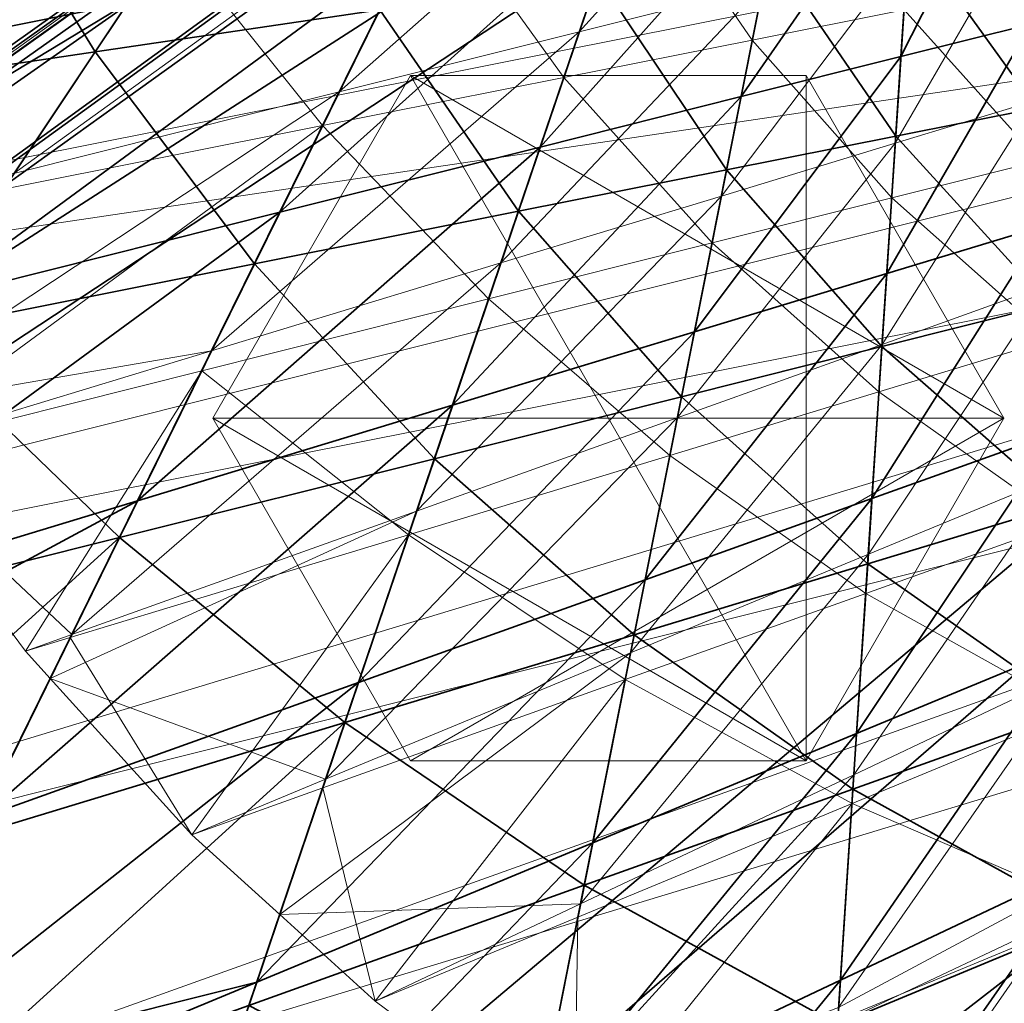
# Model space of a CAD drawing. Header units: millimetres. Extents: x -142 to 149, y -149 to 106.
# Tile 11 of 28: x -23 to -12, y -23 to -12. Entities that reach past the tile are written whole.
import ezdxf

# ---------------------------------------------------------------- set-up
doc = ezdxf.new("R2010")
doc.units = ezdxf.units.MM
for name, color, linetype, lineweight, true_color in [('M-BASE', 7, 'Continuous', 35, 0xbdc8d0), ('M-DETAIL', 7, 'Continuous', 13, 0x6c8298), ('M-HARDWARE', 7, 'Continuous', 18, 0xd1b579), ('M-STRUCTURE', 7, 'Continuous', 20, 0x509bab)]:
    doc.layers.add(name, color=color, linetype=linetype, lineweight=lineweight, true_color=true_color)

msp = doc.modelspace()

# ---------------------------------------------------------------- linework, layer by layer
at = {"layer": 'M-BASE'}
for points in [[(-50.703, 85), (10.717, 85), (-62.449, -18.337)], [(-58.499, -29.623), (-62.449, -18.337), (10.717, 85)], [(10.717, 85), (-56.708, -28.498), (-58.499, -29.623)], [(-54.181, -26.91), (-56.708, -28.498), (10.717, 85)], [(10.717, 85), (28.858, 56.129), (-54.181, -26.91)], [(42.294, 34.745, 12), (-96.656, 79.423, 12), (-58.499, -29.623, 12)], [(-42.522, -19.585), (-54.181, -26.91), (28.858, 56.129)], [(28.014, 24.737), (-42.522, -19.585), (28.858, 56.129)], [(-58.499, -29.623, 12), (28.014, 24.737, 12), (42.294, 34.745, 12)], [(-56.444, -35.495, 12), (45.362, 29.863, 12), (42.761, 34.002, 12)], [(42.761, 34.002, 12), (34.68, 28.925, 12), (-56.444, -35.495, 12)], [(-55.971, -36.848), (36.077, 29.803), (42.761, 34.002)], [(42.761, 34.002), (45.362, 29.863), (-55.971, -36.848)], [(-56.444, -35.495, 12), (-55.971, -36.848, 12), (45.362, 29.863, 12)], [(-55.971, -36.848), (45.362, 29.863), (-50.938, -51.232)], [(-50.938, -51.232, 12), (45.362, 29.863, 12), (-55.971, -36.848, 12)], [(-50.327, -52.978), (-50.938, -51.232), (45.362, 29.863)], [(45.362, 29.863, 12), (-50.938, -51.232, 12), (-50.327, -52.978, 12)], [(45.362, 29.863), (49.037, 24.014), (-50.327, -52.978)], [(-50.327, -52.978, 12), (49.037, 24.014, 12), (45.362, 29.863, 12)], [(34.68, 28.925), (36.077, 29.803), (-55.971, -36.848)], [(29.824, 25.873), (34.68, 28.925), (-56.444, -35.495)], [(-55.971, -36.848), (-56.444, -35.495), (34.68, 28.925)], [(29.824, 25.873, 12), (-56.444, -35.495, 12), (34.68, 28.925, 12)], [(29.65, 25.764), (29.824, 25.873), (-56.444, -35.495)], [(-56.444, -35.495, 12), (29.824, 25.873, 12), (29.65, 25.764, 12)], [(-56.736, -34.661, 12), (-56.476, -35.405, 12), (29.65, 25.764, 12)], [(29.65, 25.764, 12), (28.014, 24.737, 12), (-56.736, -34.661, 12)], [(-56.444, -35.495), (-56.476, -35.405), (29.65, 25.764)], [(28.014, 24.737), (29.65, 25.764), (-56.476, -35.405)], [(29.65, 25.764, 12), (-56.476, -35.405, 12), (-56.444, -35.495, 12)], [(-58.499, -29.623, 12), (-56.736, -34.661, 12), (28.014, 24.737, 12)], [(-56.476, -35.405), (-56.736, -34.661), (28.014, 24.737)], [(-42.522, -19.585), (28.014, 24.737), (-56.736, -34.661)], [(-50.327, -52.978), (49.037, 24.014), (49.904, 22.634)], [(49.2, 21.929, 12), (49.037, 24.014, 12), (-50.327, -52.978, 12)], [(49.904, 22.634), (-24.3, -51.571), (-50.327, -52.978)], [(-24.3, -51.571), (49.904, 22.634), (57.671, 10.273)], [(-50.327, -52.978, 12), (-30.508, -57.779, 12), (49.2, 21.929, 12)], [(49.2, 21.929, 12), (-30.508, -57.779, 12), (8.91, -67.329, 12)], [(57.671, 10.273), (20.328, -49.159), (-24.3, -51.571)], [(-26.688, -12.27, 76), (-23.542, -8.684, 76), (-19.836, -8.134, 76)], [(-19.836, -8.134, 76), (-21.974, -11.333, 76), (-26.688, -12.27, 76)], [(-22.362, -11.915, 85), (-20.323, -8.863, 85), (-24.018, -9.227, 85)], [(-20.323, -8.863, 85), (-22.362, -11.915, 85), (-18.979, -11.413, 85)], [(-24.018, -9.227, 85), (-26.976, -12.599, 85), (-22.362, -11.915, 85)], [(-12.785, -11.969, 76), (-12.621, -9.472, 76), (-11.395, -9.229, 76)], [(-11.395, -9.229, 76), (-11.241, -11.583, 76), (-12.785, -11.969, 76)], [(-14.684, -12.445, 76), (-14.154, -9.777, 76), (-12.621, -9.472, 76)], [(-12.621, -9.472, 76), (-12.785, -11.969, 76), (-14.684, -12.445, 76)], [(-17.073, -13.044, 76), (-16.095, -10.164, 76), (-14.154, -9.777, 76)], [(-14.154, -9.777, 76), (-14.684, -12.445, 76), (-17.073, -13.044, 76)], [(-20.166, -13.818, 76), (-18.61, -10.664, 76), (-16.095, -10.164, 76)], [(-16.095, -10.164, 76), (-17.073, -13.044, 76), (-20.166, -13.818, 76)], [(-11.175, -12.582, 85), (-11.326, -10.277, 85), (-12.687, -10.479, 85)], [(-12.846, -12.914, 85), (-12.687, -10.479, 85), (-14.342, -10.725, 85)], [(-12.687, -10.479, 85), (-12.846, -12.914, 85), (-11.175, -12.582, 85)], [(-24.332, -14.862, 76), (-21.974, -11.333, 76), (-18.61, -10.664, 76)], [(-18.61, -10.664, 76), (-20.166, -13.818, 76), (-24.332, -14.862, 76)], [(-14.857, -13.314, 85), (-14.342, -10.725, 85), (-16.389, -11.028, 85)], [(-14.342, -10.725, 85), (-14.857, -13.314, 85), (-12.846, -12.914, 85)], [(-17.332, -13.807, 85), (-16.389, -11.028, 85), (-18.979, -11.413, 85)], [(-16.389, -11.028, 85), (-17.332, -13.807, 85), (-14.857, -13.314, 85)], [(-30.263, -16.348, 76), (-26.688, -12.27, 76), (-21.974, -11.333, 76)], [(-21.974, -11.333, 76), (-24.332, -14.862, 76), (-30.263, -16.348, 76)], [(-20.467, -14.43, 85), (-18.979, -11.413, 85), (-22.362, -11.915, 85)], [(-18.979, -11.413, 85), (-20.467, -14.43, 85), (-17.332, -13.807, 85)], [(-12.953, -14.547, 76), (-12.785, -11.969, 76), (-11.241, -11.583, 76)], [(-11.241, -11.583, 76), (-11.084, -13.979, 76), (-12.953, -14.547, 76)], [(-24.591, -15.251, 85), (-22.362, -11.915, 85), (-26.976, -12.599, 85)], [(-22.362, -11.915, 85), (-24.591, -15.251, 85), (-20.467, -14.43, 85)], [(-15.24, -15.24, 76), (-14.684, -12.445, 76), (-12.785, -11.969, 76)], [(-12.785, -11.969, 76), (-12.953, -14.547, 76), (-15.24, -15.24, 76)], [(-18.115, -16.112, 76), (-17.073, -13.044, 76), (-14.684, -12.445, 76)], [(-14.684, -12.445, 76), (-15.24, -15.24, 76), (-18.115, -16.112, 76)], [(-11.022, -14.916, 85), (-11.175, -12.582, 85), (-12.846, -12.914, 85)], [(-13.01, -15.414, 85), (-12.846, -12.914, 85), (-14.857, -13.314, 85)], [(-12.846, -12.914, 85), (-13.01, -15.414, 85), (-11.022, -14.916, 85)], [(-21.857, -17.247, 76), (-20.166, -13.818, 76), (-17.073, -13.044, 76)], [(-17.073, -13.044, 76), (-18.115, -16.112, 76), (-21.857, -17.247, 76)], [(-15.394, -16.011, 85), (-14.857, -13.314, 85), (-17.332, -13.807, 85)], [(-14.857, -13.314, 85), (-15.394, -16.011, 85), (-13.01, -15.414, 85)], [(-18.33, -16.747, 85), (-17.332, -13.807, 85), (-20.467, -14.43, 85)], [(-17.332, -13.807, 85), (-18.33, -16.747, 85), (-15.394, -16.011, 85)], [(-26.96, -18.795, 76), (-24.332, -14.862, 76), (-20.166, -13.818, 76)], [(-20.166, -13.818, 76), (-21.857, -17.247, 76), (-26.96, -18.795, 76)], [(-13.129, -17.221, 76), (-12.953, -14.547, 76), (-11.084, -13.979, 76)], [(-11.084, -13.979, 76), (-10.923, -16.432, 76), (-13.129, -17.221, 76)], [(-22.072, -17.684, 85), (-20.467, -14.43, 85), (-24.591, -15.251, 85)], [(-20.467, -14.43, 85), (-22.072, -17.684, 85), (-18.33, -16.747, 85)], [(-15.826, -18.186, 76), (-15.24, -15.24, 76), (-12.953, -14.547, 76)], [(-12.953, -14.547, 76), (-13.129, -17.221, 76), (-15.826, -18.186, 76)], [(-10.867, -17.293, 85), (-11.022, -14.916, 85), (-13.01, -15.414, 85)], [(-24.591, -15.251, 85), (-27.051, -18.931, 85), (-22.072, -17.684, 85)], [(-19.232, -19.405, 76), (-18.115, -16.112, 76), (-15.24, -15.24, 76)], [(-15.24, -15.24, 76), (-15.826, -18.186, 76), (-19.232, -19.405, 76)], [(-13.179, -17.995, 85), (-13.01, -15.414, 85), (-15.394, -16.011, 85)], [(-13.01, -15.414, 85), (-13.179, -17.995, 85), (-10.867, -17.293, 85)], [(-15.956, -18.837, 85), (-15.394, -16.011, 85), (-18.33, -16.747, 85)], [(-15.394, -16.011, 85), (-15.956, -18.837, 85), (-13.179, -17.995, 85)], [(-23.711, -21.007, 76), (-21.857, -17.247, 76), (-18.115, -16.112, 76)], [(-18.115, -16.112, 76), (-19.232, -19.405, 76), (-23.711, -21.007, 76)], [(-13.312, -20.011, 76), (-13.129, -17.221, 76), (-10.923, -16.432, 76)], [(-10.923, -16.432, 76), (-10.758, -18.953, 76), (-13.312, -20.011, 76)], [(-19.394, -19.88, 85), (-18.33, -16.747, 85), (-22.072, -17.684, 85)], [(-18.33, -16.747, 85), (-19.394, -19.88, 85), (-15.956, -18.837, 85)], [(-28.203, -20.656, 76), (-26.96, -18.795, 76), (-21.857, -17.247, 76)], [(-28.203, -20.656, 76), (-21.857, -17.247, 76), (-23.711, -21.007, 76)], [(-16.448, -21.31, 76), (-15.826, -18.186, 76), (-13.129, -17.221, 76)], [(-13.129, -17.221, 76), (-13.312, -20.011, 76), (-16.448, -21.31, 76)], [(-10.707, -19.725, 85), (-10.867, -17.293, 85), (-13.179, -17.995, 85)], [(-27.055, -22.204, 85), (-23.816, -21.221, 85), (-22.072, -17.684, 85)], [(-27.055, -22.204, 85), (-22.072, -17.684, 85), (-27.051, -18.931, 85)], [(-22.072, -17.684, 85), (-23.816, -21.221, 85), (-19.394, -19.88, 85)], [(-13.355, -20.672, 85), (-13.179, -17.995, 85), (-15.956, -18.837, 85)], [(-13.179, -17.995, 85), (-13.355, -20.672, 85), (-10.707, -19.725, 85)], [(-20.441, -22.964, 76), (-19.232, -19.405, 76), (-15.826, -18.186, 76)], [(-15.826, -18.186, 76), (-16.448, -21.31, 76), (-20.441, -22.964, 76)], [(-16.548, -21.814, 85), (-15.956, -18.837, 85), (-19.394, -19.88, 85)], [(-15.956, -18.837, 85), (-16.548, -21.814, 85), (-13.355, -20.672, 85)], [(-13.504, -22.94, 76), (-13.312, -20.011, 76), (-10.758, -18.953, 76)], [(-10.758, -18.953, 76), (-10.587, -21.561, 76), (-13.504, -22.94, 76)], [(-25.271, -24.172, 76), (-23.711, -21.007, 76), (-19.232, -19.405, 76)], [(-25.271, -24.172, 76), (-19.232, -19.405, 76), (-20.441, -22.964, 76)], [(-10.543, -22.225, 85), (-10.707, -19.725, 85), (-13.355, -20.672, 85)], [(-24.749, -24.749, 85), (-20.535, -23.241, 85), (-19.394, -19.88, 85)], [(-24.749, -24.749, 85), (-19.394, -19.88, 85), (-23.816, -21.221, 85)], [(-19.394, -19.88, 85), (-20.535, -23.241, 85), (-16.548, -21.814, 85)], [(-17.111, -24.647, 76), (-16.448, -21.31, 76), (-13.312, -20.011, 76)], [(-13.312, -20.011, 76), (-13.504, -22.94, 76), (-17.111, -24.647, 76)], [(-13.538, -23.466, 85), (-13.355, -20.672, 85), (-16.548, -21.814, 85)], [(-13.355, -20.672, 85), (-13.538, -23.466, 85), (-10.543, -22.225, 85)], [(-21.758, -26.844, 76), (-20.441, -22.964, 76), (-16.448, -21.31, 76)], [(-16.448, -21.31, 76), (-17.111, -24.647, 76), (-21.758, -26.844, 76)], [(-13.706, -26.034, 76), (-13.504, -22.94, 76), (-10.587, -21.561, 76)], [(-10.587, -21.561, 76), (-10.409, -24.272, 76), (-13.706, -26.034, 76)], [(-17.176, -24.973, 85), (-16.548, -21.814, 85), (-20.535, -23.241, 85)], [(-16.548, -21.814, 85), (-17.176, -24.973, 85), (-13.538, -23.466, 85)], [(-10.374, -24.811, 85), (-10.543, -22.225, 85), (-13.538, -23.466, 85)], [(-20.441, -22.964, 76), (-24.749, -24.749, 76), (-25.271, -24.172, 76)], [(-24.749, -24.749, 76), (-20.441, -22.964, 76), (-21.758, -26.844, 76)], [(-17.825, -28.236, 76), (-17.111, -24.647, 76), (-13.504, -22.94, 76)], [(-13.504, -22.94, 76), (-13.706, -26.034, 76), (-17.825, -28.236, 76)]]:
    msp.add_3dface(points, dxfattribs=at)
at = {"layer": 'M-DETAIL'}
for points in [[(43, 0, 12), (-41.148, -12.482, 12), (-42.174, -8.389, 12)], [(43, 0, 12), (-39.727, -16.455, 12), (-41.148, -12.482, 12)], [(43, 0, 12), (-37.923, -20.27, 12), (-39.727, -16.455, 12)], [(43, 0, 12), (-35.753, -23.89, 12), (-37.923, -20.27, 12)], [(43, 0, 12), (-33.239, -27.279, 12), (-35.753, -23.89, 12)], [(43, 0, 12), (-30.406, -30.406, 12), (-33.239, -27.279, 12)], [(43, 0, 12), (-27.279, -33.239, 12), (-30.406, -30.406, 12)], [(43, 0, 12), (-23.89, -35.753, 12), (-27.279, -33.239, 12)], [(43, 0, 12), (-20.27, -37.923, 12), (-23.89, -35.753, 12)], [(43, 0, 12), (-16.455, -39.727, 12), (-20.27, -37.923, 12)], [(43, 0, 12), (-12.482, -41.148, 12), (-16.455, -39.727, 12)], [(43, 0, 12), (-8.389, -42.174, 12), (-12.482, -41.148, 12)], [(42.793, -4.215, 24), (-42.174, -8.389, 24), (-41.148, -12.482, 24)], [(42.793, -4.215, 24), (-41.148, -12.482, 24), (-39.727, -16.455, 24)], [(42.793, -4.215, 24), (-39.727, -16.455, 24), (-37.923, -20.27, 24)], [(42.793, -4.215, 24), (-37.923, -20.27, 24), (-35.753, -23.89, 24)], [(42.793, -4.215, 24), (-35.753, -23.89, 24), (-33.239, -27.279, 24)], [(42.793, -4.215, 24), (-33.239, -27.279, 24), (-30.406, -30.406, 24)], [(42.793, -4.215, 24), (-30.406, -30.406, 24), (-27.279, -33.239, 24)], [(42.793, -4.215, 24), (-27.279, -33.239, 24), (-23.89, -35.753, 24)], [(42.793, -4.215, 24), (-23.89, -35.753, 24), (-20.27, -37.923, 24)], [(42.793, -4.215, 24), (-20.27, -37.923, 24), (-16.455, -39.727, 24)], [(42.793, -4.215, 24), (-16.455, -39.727, 24), (-12.482, -41.148, 24)], [(42.793, -4.215, 24), (-12.482, -41.148, 24), (-8.389, -42.174, 24)]]:
    msp.add_3dface(points, dxfattribs=at)
at = {"layer": 'M-HARDWARE'}
for points in [[(-11.563, -16.263, 85), (-20.963, -16.263, 85), (-18.613, -12.193, 85)], [(-13.913, -20.334, 89), (-18.613, -12.193, 89), (-20.963, -16.263, 89)], [(-18.613, -12.193, 89), (-18.613, -12.193, 85), (-20.963, -16.263, 85)], [(-20.963, -16.263, 85), (-20.963, -16.263, 89), (-18.613, -12.193, 89)], [(-18.613, -12.193, 85), (-13.913, -12.193, 85), (-11.563, -16.263, 85)], [(-13.913, -20.334, 89), (-13.913, -12.193, 89), (-18.613, -12.193, 89)], [(-13.913, -12.193, 89), (-13.913, -12.193, 85), (-18.613, -12.193, 85)], [(-18.613, -12.193, 85), (-18.613, -12.193, 89), (-13.913, -12.193, 89)], [(-13.913, -20.334, 89), (-11.563, -16.263, 89), (-13.913, -12.193, 89)], [(-11.563, -16.263, 89), (-11.563, -16.263, 85), (-13.913, -12.193, 85)], [(-13.913, -12.193, 85), (-13.913, -12.193, 89), (-11.563, -16.263, 89)], [(-11.563, -16.263, 85), (-18.613, -20.334, 85), (-20.963, -16.263, 85)], [(-20.963, -16.263, 89), (-18.613, -20.334, 89), (-13.913, -20.334, 89)], [(-20.963, -16.263, 89), (-20.963, -16.263, 85), (-18.613, -20.334, 85)], [(-18.613, -20.334, 85), (-18.613, -20.334, 89), (-20.963, -16.263, 89)], [(-11.563, -16.263, 85), (-13.913, -20.334, 85), (-18.613, -20.334, 85)], [(-13.913, -20.334, 89), (-13.913, -20.334, 85), (-11.563, -16.263, 85)], [(-11.563, -16.263, 85), (-11.563, -16.263, 89), (-13.913, -20.334, 89)], [(-18.613, -20.334, 89), (-18.613, -20.334, 85), (-13.913, -20.334, 85)], [(-13.913, -20.334, 85), (-13.913, -20.334, 89), (-18.613, -20.334, 89)]]:
    msp.add_3dface(points, dxfattribs=at)
at = {"layer": 'M-STRUCTURE'}
for points in [[(-16.608, -11.675, 24), (-15.733, -9.097, 24), (-13.948, -8.742, 24)], [(-13.948, -8.742, 24), (-14.422, -11.127, 24), (-16.608, -11.675, 24)], [(-19.461, -12.389, 24), (-18.066, -9.561, 24), (-15.733, -9.097, 24)], [(-15.733, -9.097, 24), (-16.608, -11.675, 24), (-19.461, -12.389, 24)], [(-14.551, -11.773, 76), (-14.09, -9.459, 76), (-15.95, -9.735, 76)], [(-14.09, -9.459, 76), (-14.551, -11.773, 76), (-12.748, -11.415, 76)], [(-23.327, -13.358, 24), (-21.207, -10.186, 24), (-18.066, -9.561, 24)], [(-18.066, -9.561, 24), (-19.461, -12.389, 24), (-23.327, -13.358, 24)], [(-16.793, -12.22, 76), (-15.95, -9.735, 76), (-18.326, -10.088, 76)], [(-15.95, -9.735, 76), (-16.793, -12.22, 76), (-14.551, -11.773, 76)], [(-19.658, -12.789, 76), (-18.326, -10.088, 76), (-21.451, -10.551, 76)], [(-18.326, -10.088, 76), (-19.658, -12.789, 76), (-16.793, -12.22, 76)], [(-27.113, -12.756, 24), (-25.631, -11.066, 24), (-21.207, -10.186, 24)], [(-27.113, -12.756, 24), (-21.207, -10.186, 24), (-23.327, -13.358, 24)], [(-12.852, -12.999, 24), (-12.701, -10.696, 24), (-11.322, -10.351, 24)], [(-11.322, -10.351, 24), (-11.181, -12.492, 24), (-12.852, -12.999, 24)], [(-26.458, -14.142, 76), (-23.451, -13.544, 76), (-21.451, -10.551, 76)], [(-26.458, -14.142, 76), (-21.451, -10.551, 76), (-25.737, -11.187, 76)], [(-21.451, -10.551, 76), (-23.451, -13.544, 76), (-19.658, -12.789, 76)], [(-14.919, -13.626, 24), (-14.422, -11.127, 24), (-12.701, -10.696, 24)], [(-12.701, -10.696, 24), (-12.852, -12.999, 24), (-14.919, -13.626, 24)], [(-17.541, -14.421, 24), (-16.608, -11.675, 24), (-14.422, -11.127, 24)], [(-14.422, -11.127, 24), (-14.919, -13.626, 24), (-17.541, -14.421, 24)], [(-11.134, -13.208, 76), (-11.271, -11.121, 76), (-12.748, -11.415, 76)], [(-12.895, -13.649, 76), (-12.748, -11.415, 76), (-14.551, -11.773, 76)], [(-12.748, -11.415, 76), (-12.895, -13.649, 76), (-11.134, -13.208, 76)], [(-20.977, -15.464, 24), (-19.461, -12.389, 24), (-16.608, -11.675, 24)], [(-16.608, -11.675, 24), (-17.541, -14.421, 24), (-20.977, -15.464, 24)], [(-15.03, -14.184, 76), (-14.551, -11.773, 76), (-16.793, -12.22, 76)], [(-14.551, -11.773, 76), (-15.03, -14.184, 76), (-12.895, -13.649, 76)], [(-17.686, -14.849, 76), (-16.793, -12.22, 76), (-19.658, -12.789, 76)], [(-16.793, -12.22, 76), (-17.686, -14.849, 76), (-15.03, -14.184, 76)], [(-25.225, -16.199, 24), (-23.327, -13.358, 24), (-19.461, -12.389, 24)], [(-25.225, -16.199, 24), (-19.461, -12.389, 24), (-20.977, -15.464, 24)], [(-13.009, -15.389, 24), (-12.852, -12.999, 24), (-11.181, -12.492, 24)], [(-11.181, -12.492, 24), (-11.038, -14.683, 24), (-13.009, -15.389, 24)], [(-24.944, -16.667, 76), (-21.095, -15.703, 76), (-19.658, -12.789, 76)], [(-24.944, -16.667, 76), (-19.658, -12.789, 76), (-23.451, -13.544, 76)], [(-19.658, -12.789, 76), (-21.095, -15.703, 76), (-17.686, -14.849, 76)], [(-15.443, -16.26, 24), (-14.919, -13.626, 24), (-12.852, -12.999, 24)], [(-12.852, -12.999, 24), (-13.009, -15.389, 24), (-15.443, -16.26, 24)], [(-10.995, -15.332, 76), (-11.134, -13.208, 76), (-12.895, -13.649, 76)], [(-18.541, -17.368, 24), (-17.541, -14.421, 24), (-14.919, -13.626, 24)], [(-14.919, -13.626, 24), (-15.443, -16.26, 24), (-18.541, -17.368, 24)], [(-13.046, -15.954, 76), (-12.895, -13.649, 76), (-15.03, -14.184, 76)], [(-12.895, -13.649, 76), (-13.046, -15.954, 76), (-10.995, -15.332, 76)], [(-15.532, -16.709, 76), (-15.03, -14.184, 76), (-17.686, -14.849, 76)], [(-15.03, -14.184, 76), (-15.532, -16.709, 76), (-13.046, -15.954, 76)], [(-22.639, -18.835, 24), (-20.977, -15.464, 24), (-17.541, -14.421, 24)], [(-17.541, -14.421, 24), (-18.541, -17.368, 24), (-22.639, -18.835, 24)], [(-13.172, -17.882, 24), (-13.009, -15.389, 24), (-11.038, -14.683, 24)], [(-11.038, -14.683, 24), (-10.89, -16.937, 24), (-13.172, -17.882, 24)], [(-18.637, -17.651, 76), (-17.686, -14.849, 76), (-21.095, -15.703, 76)], [(-17.686, -14.849, 76), (-18.637, -17.651, 76), (-15.532, -16.709, 76)], [(-15.999, -19.053, 24), (-15.443, -16.26, 24), (-13.009, -15.389, 24)], [(-13.009, -15.389, 24), (-13.172, -17.882, 24), (-15.999, -19.053, 24)], [(-10.853, -17.506, 76), (-10.995, -15.332, 76), (-13.046, -15.954, 76)], [(-20.977, -15.464, 24), (-24.944, -16.667, 24), (-25.225, -16.199, 24)], [(-24.944, -16.667, 24), (-20.977, -15.464, 24), (-22.639, -18.835, 24)], [(-21.095, -15.703, 76), (-24.944, -16.667, 76), (-23.19, -19.032, 76)], [(-23.19, -19.032, 76), (-22.657, -18.87, 76), (-21.095, -15.703, 76)], [(-21.095, -15.703, 76), (-22.657, -18.87, 76), (-18.637, -17.651, 76)], [(-13.203, -18.347, 76), (-13.046, -15.954, 76), (-15.532, -16.709, 76)], [(-13.046, -15.954, 76), (-13.203, -18.347, 76), (-10.853, -17.506, 76)], [(-19.623, -20.554, 24), (-18.541, -17.368, 24), (-15.443, -16.26, 24)], [(-15.443, -16.26, 24), (-15.999, -19.053, 24), (-19.623, -20.554, 24)], [(-22.639, -18.835, 24), (-23.19, -19.032, 24), (-24.944, -16.667, 24)], [(-24.944, -16.667, 76), (-24.944, -16.667, 24), (-23.19, -19.032, 24)], [(-23.19, -19.032, 24), (-23.19, -19.032, 76), (-24.944, -16.667, 76)], [(-16.062, -19.37, 76), (-15.532, -16.709, 76), (-18.637, -17.651, 76)], [(-15.532, -16.709, 76), (-16.062, -19.37, 76), (-13.203, -18.347, 76)], [(-13.344, -20.5, 24), (-13.172, -17.882, 24), (-10.89, -16.937, 24)], [(-10.89, -16.937, 24), (-10.737, -19.267, 24), (-13.344, -20.5, 24)], [(-22.896, -19.356, 24), (-22.639, -18.835, 24), (-18.541, -17.368, 24)], [(-22.896, -19.356, 24), (-18.541, -17.368, 24), (-19.623, -20.554, 24)], [(-10.706, -19.742, 76), (-10.853, -17.506, 76), (-13.203, -18.347, 76)], [(-21.213, -21.213, 76), (-18.637, -17.651, 76), (-22.657, -18.87, 76)], [(-21.213, -21.213, 76), (-19.657, -20.657, 76), (-18.637, -17.651, 76)], [(-18.637, -17.651, 76), (-19.657, -20.657, 76), (-16.062, -19.37, 76)], [(-16.592, -22.036, 24), (-15.999, -19.053, 24), (-13.172, -17.882, 24)], [(-13.172, -17.882, 24), (-13.344, -20.5, 24), (-16.592, -22.036, 24)], [(-13.366, -20.844, 76), (-13.203, -18.347, 76), (-16.062, -19.37, 76)], [(-13.203, -18.347, 76), (-13.366, -20.844, 76), (-10.706, -19.742, 76)], [(-22.639, -18.835, 24), (-22.896, -19.356, 24), (-23.19, -19.032, 24)], [(-22.657, -18.87, 76), (-23.19, -19.032, 76), (-22.896, -19.356, 76)], [(-22.657, -18.87, 76), (-22.896, -19.356, 76), (-21.213, -21.213, 76)], [(-22.896, -19.356, 24), (-22.896, -19.356, 68.272), (-23.19, -19.032, 76)], [(-23.19, -19.032, 76), (-23.19, -19.032, 24), (-22.896, -19.356, 24)], [(-22.896, -19.356, 68.272), (-22.896, -19.356, 76), (-23.19, -19.032, 76)], [(-20.168, -22.161, 24), (-19.623, -20.554, 24), (-15.999, -19.053, 24)], [(-20.168, -22.161, 24), (-15.999, -19.053, 24), (-16.592, -22.036, 24)], [(-13.525, -23.265, 24), (-13.344, -20.5, 24), (-10.737, -19.267, 24)], [(-10.737, -19.267, 24), (-10.578, -21.69, 24), (-13.525, -23.265, 24)], [(-19.623, -20.554, 24), (-21.213, -21.213, 24), (-22.896, -19.356, 24)], [(-22.896, -19.356, 68.272), (-22.896, -19.356, 24), (-21.213, -21.213, 24)], [(-22.896, -19.356, 76), (-22.896, -19.356, 68.272), (-21.213, -21.213, 24)], [(-21.213, -21.213, 24), (-21.213, -21.213, 76), (-22.896, -19.356, 76)], [(-19.032, -23.19, 76), (-16.062, -19.37, 76), (-19.657, -20.657, 76)], [(-19.032, -23.19, 76), (-16.623, -22.193, 76), (-16.062, -19.37, 76)], [(-16.062, -19.37, 76), (-16.623, -22.193, 76), (-13.366, -20.844, 76)], [(-10.555, -22.053, 76), (-10.706, -19.742, 76), (-13.366, -20.844, 76)], [(-19.623, -20.554, 24), (-20.168, -22.161, 24), (-21.213, -21.213, 24)], [(-17.106, -24.619, 24), (-16.592, -22.036, 24), (-13.344, -20.5, 24)], [(-17.106, -24.619, 24), (-13.344, -20.5, 24), (-13.525, -23.265, 24)], [(-19.657, -20.657, 76), (-21.213, -21.213, 76), (-20.168, -22.161, 76)], [(-19.657, -20.657, 76), (-20.168, -22.161, 76), (-19.032, -23.19, 76)], [(-16.667, -24.944, 76), (-13.538, -23.464, 76), (-13.366, -20.844, 76)], [(-16.667, -24.944, 76), (-13.366, -20.844, 76), (-16.623, -22.193, 76)], [(-13.366, -20.844, 76), (-13.538, -23.464, 76), (-10.555, -22.053, 76)], [(-20.168, -22.161, 24), (-20.168, -22.161, 51.082), (-21.213, -21.213, 76)], [(-21.213, -21.213, 76), (-21.213, -21.213, 24), (-20.168, -22.161, 24)], [(-20.168, -22.161, 51.082), (-20.168, -22.161, 76), (-21.213, -21.213, 76)], [(-13.717, -26.203, 24), (-13.525, -23.265, 24), (-10.578, -21.69, 24)], [(-10.578, -21.69, 24), (-10.412, -24.222, 24), (-13.717, -26.203, 24)], [(-16.592, -22.036, 24), (-19.032, -23.19, 24), (-20.168, -22.161, 24)], [(-16.592, -22.036, 24), (-17.106, -24.619, 24), (-19.032, -23.19, 24)], [(-10.397, -24.456, 76), (-10.555, -22.053, 76), (-13.538, -23.464, 76)], [(-20.168, -22.161, 51.082), (-20.168, -22.161, 24), (-19.032, -23.19, 24)], [(-20.168, -22.161, 76), (-20.168, -22.161, 51.082), (-19.032, -23.19, 24)], [(-19.032, -23.19, 24), (-19.032, -23.19, 76), (-20.168, -22.161, 76)], [(-16.623, -22.193, 76), (-19.032, -23.19, 76), (-17.106, -24.619, 76)], [(-16.623, -22.193, 76), (-17.106, -24.619, 76), (-16.667, -24.944, 76)], [(-17.106, -24.619, 24), (-17.106, -24.619, 33.648), (-19.032, -23.19, 76)], [(-19.032, -23.19, 76), (-19.032, -23.19, 24), (-17.106, -24.619, 24)], [(-17.106, -24.619, 33.648), (-17.106, -24.619, 76), (-19.032, -23.19, 76)]]:
    msp.add_3dface(points, dxfattribs=at)

doc.saveas('drawing.dxf')
